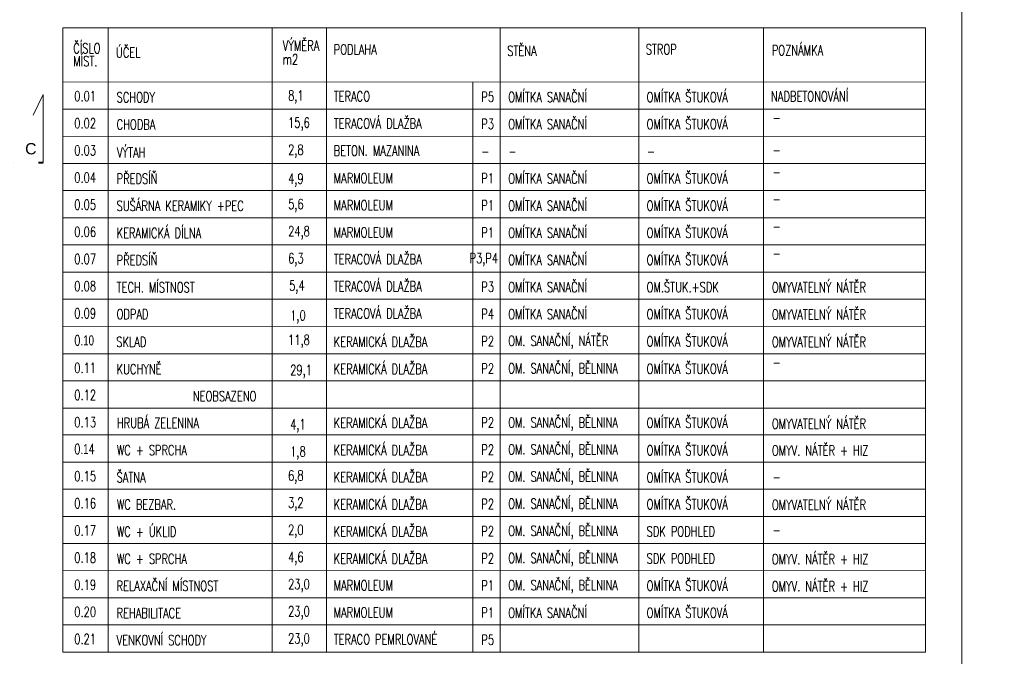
# Model space of a CAD drawing. Header units: millimetres. Extents: x -300958 to -108039, y 30118 to 292543.
# Tile 119 of 256: x -215645 to -204761, y 118963 to 125998. Entities that reach past the tile are written whole.
import ezdxf

# ---------------------------------------------------------------- set-up
doc = ezdxf.new("R2010")
doc.units = ezdxf.units.MM
doc.header["$MEASUREMENT"] = 0
doc.linetypes.add('DGN Style 4', pattern=[1094.119168, 546.717885, -273.358943, 0.683397, -273.358943])
for name, color, linetype, lineweight in [('legenda', 7, 'Continuous', 13), ('RAMECEK', 7, 'Continuous', 0), ('rez', 7, 'Continuous', 13)]:
    doc.layers.add(name, color=color, linetype=linetype, lineweight=lineweight)
doc.styles.add('GENERATED_STYLE_8', font='arial.ttf')
doc.styles.add('Style-Arial', font='arial.ttf')

# ---------------------------------------------------------------- blocks, each defined once
blk = doc.blocks.new('*U49')
at = {"layer": 'RAMECEK', "linetype": 'Continuous', "lineweight": 0, "flags": 128}
blk.add_lwpolyline([(-15750, -11138), (15750, -11138), (15750, 11137), (-15750, 11137)], close=True, dxfattribs=at)
blk = doc.blocks.new('*U48')
at = {"layer": 'rez', "linetype": 'DGN Style 4', "lineweight": 40}
blk.add_line((-376, 574), (-376, -574), dxfattribs=at)
at = {"layer": 'rez', "linetype": 'Continuous', "lineweight": 0, "flags": 128}
blk.add_lwpolyline([(-376, -574), (376, -574), (146, -464)], dxfattribs=at)

msp = doc.modelspace()

# ---------------------------------------------------------------- linework, layer by layer
at = {"layer": 'legenda', "linetype": 'Continuous', "lineweight": 0}
for p, q in [((-215166.4, 125909.8), (-205633.1, 125909.4)), ((-215166.4, 125909.8), (-215166.4, 119009.8)), ((-214667.2, 125909.9), (-214667.1, 119009.8)), ((-212854.7, 125909.4), (-212854.5, 119009.7)), ((-212255.5, 125909.5), (-212255.5, 119009.6)), ((-210333.6, 125909.6), (-210333.5, 119009.5)), ((-208802.6, 125909.7), (-208802.5, 119009.4)), ((-207421.6, 125909.8), (-207421.6, 119009.3)), ((-205633.1, 125909.8), (-205633.1, 119009.2)), ((-205633.1, 125309.2), (-215166.3, 125309.8)), ((-205633.1, 125309.2), (-215166.3, 125309.8)), ((-205633.1, 125309.2), (-215166.3, 125309.8)), ((-205633.1, 125309.2), (-215166.3, 125309.8)), ((-210635.1, 125309.1), (-210635.2, 119009.5)), ((-205633.1, 125009.2), (-215166.3, 125009.8)), ((-205633, 124709.2), (-215166.3, 124709.8)), ((-205633, 124409.2), (-215166.3, 124409.8)), ((-205633, 124109.2), (-215166.3, 124109.8)), ((-205633, 123809.2), (-215166.3, 123809.8)), ((-205633, 123509.2), (-215166.3, 123509.8)), ((-205633, 123209.2), (-215166.3, 123209.8)), ((-205632.9, 122909.2), (-215166.3, 122909.8)), ((-205632.9, 122609.2), (-215166.3, 122609.8)), ((-205632.9, 122305.6), (-215166.3, 122306.2)), ((-205632.9, 122005.6), (-215166.3, 122006.2)), ((-205632.9, 121705.6), (-215166.3, 121706.2)), ((-205632.9, 121409.2), (-215166.3, 121409.8)), ((-205633, 121109.2), (-215166.3, 121109.8)), ((-205633, 120809.2), (-215166.4, 120809.8)), ((-205633, 120509.2), (-215166.4, 120509.8)), ((-205633.1, 120209.2), (-215166.4, 120209.8)), ((-205633.1, 119909.2), (-215166.4, 119909.8)), ((-205633.1, 119609.2), (-215166.4, 119609.8)), ((-205633.1, 119309.2), (-215166.4, 119309.8)), ((-205633.1, 119009.2), (-215166.4, 119009.8))]:
    msp.add_line(p, q, dxfattribs=at)

# ---------------------------------------------------------------- block references
at = {"layer": 'RAMECEK', "linetype": 'Continuous', "lineweight": 0}
for p in [(-220982.6, 123820), (-189482.6, 123820)]:
    msp.add_blockref('*U49', p, dxfattribs=at)
at = {"layer": 'rez', "linetype": 'DGN Style 4', "lineweight": 40, "rotation": 90}
msp.add_blockref('*U48', (-215958.7, 124796.1), dxfattribs=at)

# ---------------------------------------------------------------- texts
at = {"layer": 'legenda', "linetype": 'Continuous', "lineweight": 0, "char_height": 112, "attachment_point": 4, "rotation": 359.99091, "style": 'Style-Arial'}
for s, insert, line_spacing_factor in [('{\\Fromans|c238;\\W0.71429;Č\\Fromans|c0;ÍSLO\\PMÍST.}', (-215053, 125610.7), 0.765173), ('{\\Fromans|c0;\\W0.71429;Ú\\Fromans|c238;Č\\Fromans|c0;EL}', (-214580.1, 125635.9), 0.809677), ('{\\Fromans|c0;\\W0.71429;VÝM\\Fromans|c238;Ě\\Fromans|c0;RA \\Pm2}', (-212737.6, 125636.2), 0.809677), ('\\Fromans.shx;\\H1.000000x;\\W0.714286;PODLAHA', (-212174, 125669.1), 0.809677), ('{\\Fromans|c0;\\W0.71429;ST\\Fromans|c238;Ě\\Fromans|c0;NA}', (-210255.8, 125654.1), 0.809677), ('\\Fromans.shx;\\H1.000000x;\\W0.714286;STROP', (-208724.9, 125670.9), 0.809677), ('\\Fromans.shx;\\H1.000000x;\\W0.714286;POZNÁMKA', (-207331.6, 125660.2), 0.809677), ('{\\Fromans|c238;\\W0.71429;0\\Fromans|c0;.01}', (-215041.2, 125153.7), 0.809677), ('\\Fromans.shx;\\H1.000000x;\\W0.714290;SCHODY', (-214573.8, 125140.9), 0.809677), ('{\\Fromans|c238;\\W0.71429;8\\Fromans|c0;,\\Fromans|c238;1}', (-212678, 125143.6), 0.809677), ('{\\Fromans|c238;\\W0.71429;TERACO}', (-212174, 125151.2), 0.809677), ('{\\Fromans|c0;\\W0.71429;P\\Fromans|c238;5}', (-210542, 125145.9), 0.809677), ('{\\Fromans|c0;\\W0.71429;OMÍTKA \\Fromans|c238;SANAČNÍ}', (-210245.8, 125143.2), 0.809677), ('\\Fromans.shx;\\H1.000000x;\\W0.714286;OMÍTKA ŠTUKOVÁ', (-208715.3, 125143.1), 0.809677), ('{\\Fromans|c238;\\W0.71429;NADBETONOVÁNÍ}', (-207340.1, 125150.9), 0.809677), ('{\\Fromans|c238;\\W0.71429;0\\Fromans|c0;.02}', (-215041.2, 124853.7), 0.809677), ('\\Fromans.shx;\\H1.000000x;\\W0.714286;CHODBA', (-214573.8, 124840.9), 0.809677), ('{\\Fromans|c238;\\W0.71429;15\\Fromans|c0;,\\Fromans|c238;6}', (-212678, 124843.6), 0.809677), ('{\\Fromans|c238;\\W0.71429;TERACOVÁ DLAŽBA}', (-212174.1, 124851.2), 0.809677), ('{\\Fromans|c0;\\W0.71429;P\\Fromans|c238;3}', (-210542, 124846.3), 0.809677), ('{\\Fromans|c0;\\W0.71429;OMÍTKA \\Fromans|c238;SANAČNÍ}', (-210245.8, 124843.2), 0.809677), ('\\Fromans.shx;\\H1.000000x;\\W0.714286;OMÍTKA ŠTUKOVÁ', (-208715.3, 124843.1), 0.809677), ('\\Fromans.shx;\\H1.000000x;\\W0.714286;-', (-207321.4, 124915.1), 0.809677), ('\\Fromans.shx;\\H1.000000x;\\W0.714290;VÝTAH', (-214570, 124530.3), 0.809677), ('{\\Fromans|c238;\\W0.71429;0\\Fromans|c0;.03}', (-215041.2, 124553.7), 0.809677), ('{\\Fromans|c238;\\W0.71429;2\\Fromans|c0;,\\Fromans|c238;8}', (-212678, 124544), 0.809677), ('{\\Fromans|c238;\\W0.71429;BETON. MAZANINA}', (-212173.9, 124551.2), 0.809677), ('\\Fromans.shx;\\H1.000000x;\\W0.714286;-', (-210543.5, 124542.8), 0.809677), ('\\Fromans.shx;\\H1.000000x;\\W0.714286;-', (-210242, 124542.8), 0.809677), ('\\Fromans.shx;\\H1.000000x;\\W0.714286;-', (-208711, 124542.8), 0.809677), ('\\Fromans.shx;\\H1.000000x;\\W0.714286;-', (-207321.4, 124555.4), 0.809677), ('{\\Fromans|c238;\\W0.71429;0\\Fromans|c0;.04}', (-215041.2, 124253.7), 0.809677), ('{\\Fromans|c238;\\W0.71429;PŘEDSÍŇ}', (-214573.8, 124240.9), 0.809677), ('{\\Fromans|c238;\\W0.71429;MARMOLEUM}', (-212173.7, 124247.6), 0.809677), ('{\\Fromans|c0;\\W0.71429;P\\Fromans|c238;1}', (-210542, 124246.3), 0.809677), ('{\\Fromans|c0;\\W0.71429;OMÍTKA \\Fromans|c238;SANAČNÍ}', (-210245.8, 124243.2), 0.809677), ('\\Fromans.shx;\\H1.000000x;\\W0.714286;OMÍTKA ŠTUKOVÁ', (-208715.3, 124243.1), 0.809677), ('\\Fromans.shx;\\H1.000000x;\\W0.714286;-', (-207321.4, 124315.1), 0.809677), ('{\\Fromans|c238;\\W0.71429;4\\Fromans|c0;,\\Fromans|c238;9}', (-212678, 124225), 0.809677), ('{\\Fromans|c238;\\W0.71429;0\\Fromans|c0;.05}', (-215041.2, 123953.7), 0.809677), ('{\\Fromans|c238;\\W0.71429;SUŠÁRNA KERAMIKY +PEC}', (-214573.8, 123940.9), 0.809677), ('{\\Fromans|c238;\\W0.71429;5\\Fromans|c0;,\\Fromans|c238;6}', (-212677.9, 123943.6), 0.809677), ('{\\Fromans|c238;\\W0.71429;MARMOLEUM}', (-212173.7, 123947.6), 0.809677), ('{\\Fromans|c0;\\W0.71429;P\\Fromans|c238;1}', (-210542, 123946.3), 0.809677), ('{\\Fromans|c0;\\W0.71429;OMÍTKA \\Fromans|c238;SANAČNÍ}', (-210245.8, 123943.2), 0.809677), ('\\Fromans.shx;\\H1.000000x;\\W0.714286;OMÍTKA ŠTUKOVÁ', (-208715.3, 123943.1), 0.809677), ('\\Fromans.shx;\\H1.000000x;\\W0.714286;-', (-207321.5, 124015.1), 0.809677), ('{\\Fromans|c238;\\W0.71429;0\\Fromans|c0;.06}', (-215041.2, 123653.7), 0.809677), ('{\\Fromans|c238;\\W0.71429;KERAMICKÁ DÍLNA}', (-214573.9, 123640.9), 0.809677), ('{\\Fromans|c238;\\W0.71429;24\\Fromans|c0;,\\Fromans|c238;8}', (-212677.9, 123643.6), 0.809677), ('{\\Fromans|c238;\\W0.71429;MARMOLEUM}', (-212173.8, 123647.6), 0.809677), ('{\\Fromans|c0;\\W0.71429;P\\Fromans|c238;1}', (-210542, 123646.3), 0.809677), ('{\\Fromans|c0;\\W0.71429;OMÍTKA \\Fromans|c238;SANAČNÍ}', (-210245.8, 123643.2), 0.809677), ('\\Fromans.shx;\\H1.000000x;\\W0.714286;OMÍTKA ŠTUKOVÁ', (-208715.3, 123643.1), 0.809677), ('\\Fromans.shx;\\H1.000000x;\\W0.714286;-', (-207321.5, 123715.1), 0.809677), ('{\\Fromans|c238;\\W0.71429;PŘEDSÍŇ}', (-214573.8, 123340.9), 0.809677), ('{\\Fromans|c238;\\W0.71429;TERACOVÁ DLAŽBA}', (-212174, 123351.2), 0.809677), ('{\\Fromans|c0;\\W0.71429;OMÍTKA \\Fromans|c238;SANAČNÍ}', (-210245.8, 123343.2), 0.809677), ('\\Fromans.shx;\\H1.000000x;\\W0.714286;OMÍTKA ŠTUKOVÁ', (-208715.3, 123343.1), 0.809677), ('{\\Fromans|c238;\\W0.71429;0\\Fromans|c0;.07}', (-215041.2, 123353.7), 0.809677), ('{\\Fromans|c238;\\W0.71429;6\\Fromans|c0;,\\Fromans|c238;3}', (-212677.9, 123343.6), 0.809677), ('{\\Fromans|c0;\\W0.71429;P\\Fromans|c238;3,P4}', (-210672.2, 123346.3), 0.809677), ('\\Fromans.shx;\\H1.000000x;\\W0.714286;-', (-207321.5, 123415.1), 0.809677), ('{\\Fromans|c238;\\W0.71429;0\\Fromans|c0;.08}', (-215041.2, 123053.7), 0.809677), ('{\\Fromans|c238;\\W0.71429;TECH. \\Fromans|c0;MÍSTNOST}', (-214573.9, 123040.9), 0.809677), ('{\\Fromans|c238;\\W0.71429;5\\Fromans|c0;,\\Fromans|c238;4}', (-212666.5, 123043), 0.809677), ('{\\Fromans|c238;\\W0.71429;TERACOVÁ DLAŽBA}', (-212174, 123051.2), 0.809677), ('{\\Fromans|c0;\\W0.71429;P\\Fromans|c238;3}', (-210542.1, 123046.3), 0.809677), ('{\\Fromans|c0;\\W0.71429;OMÍTKA \\Fromans|c238;SANAČNÍ}', (-210245.8, 123043.2), 0.809677), ('{\\Fromans|c0;\\W0.71429;OM\\Fromans|c238;.\\Fromans|c0;ŠTUK\\Fromans|c238;.+SDK}', (-208715.3, 123043.1), 0.809677), ('{\\Fromans|c238;\\W0.71429;OMYVATELNÝ NÁTĚR}', (-207331.5, 123040.4), 0.809677), ('{\\Fromans|c238;\\W0.71429;0\\Fromans|c0;.09}', (-215041.2, 122753.7), 0.809677), ('{\\Fromans|c238;\\W0.71429;ODPAD}', (-214574, 122744.5), 0.809677), ('{\\Fromans|c238;\\W0.71429;1\\Fromans|c0;,\\Fromans|c238;0}', (-212655.1, 122713.3), 0.809677), ('{\\Fromans|c238;\\W0.71429;TERACOVÁ DLAŽBA}', (-212174.1, 122751.2), 0.809677), ('{\\Fromans|c0;\\W0.71429;P\\Fromans|c238;4}', (-210542.1, 122746.3), 0.809677), ('{\\Fromans|c0;\\W0.71429;OMÍTKA \\Fromans|c238;SANAČNÍ}', (-210245.8, 122743.2), 0.809677), ('\\Fromans.shx;\\H1.000000x;\\W0.714286;OMÍTKA ŠTUKOVÁ', (-208715.3, 122743.1), 0.809677), ('{\\Fromans|c238;\\W0.71429;OMYVATELNÝ NÁTĚR}', (-207331.5, 122740.4), 0.809677), ('{\\Fromans|c238;\\W0.71429;0\\Funtranslatable font|c0;.10}', (-215041.2, 122453.7), 0.809677), ('{\\Fromans|c238;\\W0.71429;SKLAD}', (-214577, 122437.3), 0.809677), ('{\\Fromans|c238;\\W0.71429;11\\Fromans|c0;,\\Fromans|c238;8}', (-212678, 122443.6), 0.809677), ('\\Fromans.shx;\\H1.000000x;\\W0.714286;KERAMICKÁ DLAŽBA', (-212174.2, 122438.7), 0.809677), ('{\\Fromans|c0;\\W0.71429;P\\Fromans|c238;2}', (-210542.1, 122446.3), 0.809677), ('{\\Fromans|c0;\\W0.71429;OM\\Fromans|c238;. SANAČNÍ\\Fromans|c0;,\\Fromans|c238; NÁTĚR}', (-210245.8, 122432.5), 0.809677), ('\\Fromans.shx;\\H1.000000x;\\W0.714286;OMÍTKA ŠTUKOVÁ', (-208715.3, 122443.1), 0.809677), ('{\\Fromans|c238;\\W0.71429;OMYVATELNÝ NÁTĚR}', (-207331.5, 122436.8), 0.809677), ('{\\Fromans|c238;\\W0.71429;KUCHYNĚ}', (-214574, 122137.3), 0.809677), ('\\Fromans.shx;\\H1.000000x;\\W0.714286;KERAMICKÁ DLAŽBA', (-212174.2, 122138.7), 0.809677), ('\\Fromans.shx;\\H1.000000x;\\W0.714286;OMÍTKA ŠTUKOVÁ', (-208715.3, 122139.5), 0.809677), ('{\\Fromans|c238;\\W0.71429;0\\Fromans|c0;.11}', (-215041.2, 122150.1), 0.809677), ('{\\Fromans|c238;\\W0.71429;29\\Fromans|c0;,\\Fromans|c238;1}', (-212655.1, 122109.7), 0.809677), ('{\\Fromans|c0;\\W0.71429;P\\Fromans|c238;2}', (-210542.1, 122142.7), 0.809677), ('{\\Fromans|c0;\\W0.71429;OM\\Fromans|c238;. SANAČNÍ\\Fromans|c0;,\\Fromans|c238; \\Fromans|c0;B\\Fromans|c238;Ě\\Fromans|c0;LNINA}', (-210245.8, 122128.9), 0.809677), ('\\Fromans.shx;\\H1.000000x;\\W0.714286;-', (-207321.5, 122211.5), 0.809677), ('{\\Fromans|c238;\\W0.71429;0\\Fromans|c0;.12}', (-215041.2, 121850.1), 0.809677), ('{\\Fromans|c238;\\W0.71429;NEOBSAZENO}', (-213731.3, 121837.3), 0.809677), ('{\\Fromans|c238;\\W0.71429;0\\Fromans|c0;.13}', (-215041.2, 121550.1), 0.809677), ('{\\Fromans|c238;\\W0.71429;HRUBÁ ZELENINA}', (-214570.4, 121540.9), 0.809677), ('\\Fromans.shx;\\H1.000000x;\\W0.714286;KERAMICKÁ DLAŽBA', (-212174.3, 121542.3), 0.809677), ('{\\Fromans|c0;\\W0.71429;P\\Fromans|c238;2}', (-210542.2, 121546.3), 0.809677), ('{\\Fromans|c0;\\W0.71429;OM\\Fromans|c238;. SANAČNÍ\\Fromans|c0;,\\Fromans|c238; \\Fromans|c0;B\\Fromans|c238;Ě\\Fromans|c0;LNINA}', (-210245.9, 121528.9), 0.809677), ('\\Fromans.shx;\\H1.000000x;\\W0.714286;OMÍTKA ŠTUKOVÁ', (-208715.3, 121543.1), 0.809677), ('{\\Fromans|c238;\\W0.71429;OMYVATELNÝ NÁTĚR}', (-207331.5, 121533.2), 0.809677), ('{\\Fromans|c238;\\W0.71429;4,1}', (-212655.1, 121509.7), 0.809677), ('{\\Fromans|c238;\\W0.71429;0\\Funtranslatable font|c0;.1\\Fromans.shx|c0;4}', (-215041.3, 121253.7), 0.809677), ('{\\Fromans|c0;\\W0.71429;WC\\Fromans|c238; + SPRCHA}', (-214570.9, 121240.9), 0.809677), ('{\\Fromans|c0;\\W0.71429;1\\Fromans|c238;,8}', (-212655.1, 121209.7), 0.809677), ('\\Fromans.shx;\\H1.000000x;\\W0.714286;KERAMICKÁ DLAŽBA', (-212174.3, 121242.3), 0.809677), ('{\\Fromans|c0;\\W0.71429;P\\Fromans|c238;2}', (-210542.2, 121246.3), 0.809677), ('{\\Fromans|c0;\\W0.71429;OM\\Fromans|c238;. SANAČNÍ\\Fromans|c0;,\\Fromans|c238; \\Fromans|c0;B\\Fromans|c238;Ě\\Fromans|c0;LNINA}', (-210245.9, 121232.5), 0.809677), ('\\Fromans.shx;\\H1.000000x;\\W0.714286;OMÍTKA ŠTUKOVÁ', (-208715.3, 121239.5), 0.809677), ('{\\Fromans|c238;\\W0.71429;OMYV. NÁTĚR + HIZ}', (-207331.3, 121236.8), 0.809677), ('\\Fromans.shx;\\H1.000000x;\\W0.714286;KERAMICKÁ DLAŽBA', (-212174.3, 120942.3), 0.809677), ('\\Fromans.shx;\\H1.000000x;\\W0.714286;OMÍTKA ŠTUKOVÁ', (-208715.3, 120939.5), 0.809677), ('{\\Fromans|c238;\\W0.71429;0\\Fromans|c0;.15}', (-215041.3, 120953.7), 0.809677), ('{\\Fromans|c238;\\W0.71429;ŠATNA }', (-214574.1, 120940.9), 0.809677), ('{\\Fromans|c238;\\W0.71429;6\\Fromans|c0;,\\Fromans|c238;8}', (-212678.3, 120943.6), 0.809677), ('{\\Fromans|c0;\\W0.71429;P\\Fromans|c238;2}', (-210542.2, 120946.3), 0.809677), ('{\\Fromans|c0;\\W0.71429;OM\\Fromans|c238;. SANAČNÍ\\Fromans|c0;,\\Fromans|c238; \\Fromans|c0;B\\Fromans|c238;Ě\\Fromans|c0;LNINA}', (-210245.9, 120932.5), 0.809677), ('\\Fromans.shx;\\H1.000000x;\\W0.714286;-', (-207321.5, 120942.3), 0.809677), ('{\\Fromans|c238;\\W0.71429;0\\Fromans|c0;.16}', (-215041.3, 120653.7), 0.809677), ('{\\Fromans|c238;\\W0.71429;3\\Fromans|c0;,\\Fromans|c238;2}', (-212678.3, 120643.6), 0.809677), ('\\Fromans.shx;\\H1.000000x;\\W0.714286;KERAMICKÁ DLAŽBA', (-212174.4, 120642.3), 0.809677), ('{\\Fromans|c0;\\W0.71429;P\\Fromans|c238;2}', (-210542.2, 120646.3), 0.809677), ('{\\Fromans|c0;\\W0.71429;OM\\Fromans|c238;. SANAČNÍ\\Fromans|c0;,\\Fromans|c238; \\Fromans|c0;B\\Fromans|c238;Ě\\Fromans|c0;LNINA}', (-210246, 120632.5), 0.809677), ('\\Fromans.shx;\\H1.000000x;\\W0.714286;OMÍTKA ŠTUKOVÁ', (-208715.2, 120643.1), 0.809677), ('{\\Fromans|c238;\\W0.71429;OMYVATELNÝ NÁTĚR}', (-207331.3, 120636.8), 0.809677), ('{\\Fromans|c0;\\W0.71429;WC\\Fromans|c238; BEZBAR.}', (-214570.9, 120640.9), 0.809677), ('{\\Fromans|c238;\\W0.71429;0\\Fromans|c0;.17}', (-215041.3, 120353.7), 0.809677), ('{\\Fromans|c0;\\W0.71429;WC\\Fromans|c238; + ÚKLID}', (-214570.9, 120340.9), 0.809677), ('{\\Fromans|c238;\\W0.71429;2\\Fromans|c0;,\\Fromans|c238;0}', (-212678.4, 120343.6), 0.809677), ('\\Fromans.shx;\\H1.000000x;\\W0.714286;KERAMICKÁ DLAŽBA', (-212174.4, 120342.3), 0.809677), ('{\\Fromans|c0;\\W0.71429;P\\Fromans|c238;2}', (-210542.3, 120346.3), 0.809677), ('{\\Fromans|c0;\\W0.71429;OM\\Fromans|c238;. SANAČNÍ\\Fromans|c0;,\\Fromans|c238; \\Fromans|c0;B\\Fromans|c238;Ě\\Fromans|c0;LNINA}', (-210246, 120332.5), 0.809677), ('{\\Fromans|c238;\\W0.71429;SDK PODHLED}', (-208715.2, 120343.1), 0.809677), ('\\Fromans.shx;\\H1.000000x;\\W0.714286;-', (-207321.5, 120357.9), 0.809677), ('{\\Fromans|c238;\\W0.71429;0\\Fromans|c0;.1\\Fromans|c238;8}', (-215041.3, 120053.7), 0.809677), ('{\\Fromans|c0;\\W0.71429;WC\\Fromans|c238; + SPRCHA}', (-214570.9, 120040.9), 0.809677), ('{\\Fromans|c238;\\W0.71429;4\\Fromans|c0;,\\Fromans|c238;6}', (-212678.4, 120043.6), 0.809677), ('\\Fromans.shx;\\H1.000000x;\\W0.714286;KERAMICKÁ DLAŽBA', (-212174.4, 120042.3), 0.809677), ('{\\Fromans|c0;\\W0.71429;P\\Fromans|c238;2}', (-210542.1, 120046.3), 0.809677), ('{\\Fromans|c0;\\W0.71429;OM\\Fromans|c238;. SANAČNÍ\\Fromans|c0;,\\Fromans|c238; \\Fromans|c0;B\\Fromans|c238;Ě\\Fromans|c0;LNINA}', (-210246, 120032.5), 0.809677), ('{\\Fromans|c238;\\W0.71429;SDK PODHLED}', (-208715.2, 120043.1), 0.809677), ('{\\Fromans|c238;\\W0.71429;OMYV. NÁTĚR + HIZ}', (-207331.7, 120036.8), 0.809677), ('{\\Fromans|c238;\\W0.71429;RELAXAČNÍ MÍSTNOST}', (-214574.1, 119740.9), 0.809677), ('\\Fromans.shx;\\H1.000000x;\\W0.714286;OMÍTKA ŠTUKOVÁ', (-208715.3, 119743.1), 0.809677), ('{\\Fromans|c238;\\W0.71429;0\\Fromans|c0;.1\\Fromans|c238;9}', (-215041.4, 119753.7), 0.809677), ('{\\Fromans|c238;\\W0.71429;23\\Fromans|c0;,\\Fromans|c238;0}', (-212678.4, 119743.6), 0.809677), ('{\\Fromans|c238;\\W0.71429;MARMOLEUM}', (-212174, 119747.6), 0.809677), ('{\\Fromans|c0;\\W0.71429;P\\Fromans|c238;1}', (-210542.3, 119746.3), 0.809677), ('{\\Fromans|c0;\\W0.71429;OM\\Fromans|c238;. SANAČNÍ\\Fromans|c0;,\\Fromans|c238; \\Fromans|c0;B\\Fromans|c238;Ě\\Fromans|c0;LNINA}', (-210246, 119732.5), 0.809677), ('{\\Fromans|c238;\\W0.71429;OMYV. NÁTĚR + HIZ}', (-207331.7, 119736.8), 0.809677), ('{\\Fromans|c238;\\W0.71429;0\\Fromans|c0;.\\Fromans|c238;20}', (-215041.4, 119453.7), 0.809677), ('{\\Fromans|c238;\\W0.71429;MARMOLEUM}', (-212174, 119447.6), 0.809677), ('{\\Fromans|c0;\\W0.71429;OMÍTKA \\Fromans|c238;SANAČNÍ}', (-210245.7, 119443.2), 0.809677), ('\\Fromans.shx;\\H1.000000x;\\W0.714286;OMÍTKA ŠTUKOVÁ', (-208715.3, 119443.1), 0.809677), ('{\\Fromans|c238;\\W0.71429;REHABILITACE}', (-214574.1, 119440.9), 0.809677), ('{\\Fromans|c238;\\W0.71429;23\\Fromans|c0;,\\Fromans|c238;0}', (-212678.4, 119443.6), 0.809677), ('{\\Fromans|c0;\\W0.71429;P\\Fromans|c238;1}', (-210542.1, 119446.3), 0.809677), ('{\\Fromans|c238;\\W0.71429;0\\Fromans|c0;.\\Fromans|c238;21}', (-215041.4, 119153.7), 0.809677), ('{\\Fromans|c238;\\W0.71429;VENKOVNÍ \\Fromans|c0;SCHODY}', (-214573.7, 119140.9), 0.809677), ('{\\Fromans|c238;\\W0.71429;23\\Fromans|c0;,\\Fromans|c238;0}', (-212678.4, 119143.6), 0.809677), ('{\\Fromans|c238;\\W0.71429;TERACO PEMRLOVANÉ}', (-212174, 119151.2), 0.809677), ('{\\Fromans|c0;\\W0.71429;P\\Fromans|c238;5}', (-210542, 119145.9), 0.809677)]:
    msp.add_mtext(s, dxfattribs=dict(at, insert=insert, line_spacing_factor=line_spacing_factor))
at = {"layer": 'rez', "linetype": 'Continuous', "lineweight": 0, "insert": (-215458.6, 124508), "char_height": 125, "width": 315.787, "attachment_point": 9, "style": 'GENERATED_STYLE_8'}
msp.add_mtext('C', dxfattribs=at)

doc.saveas('drawing.dxf')
